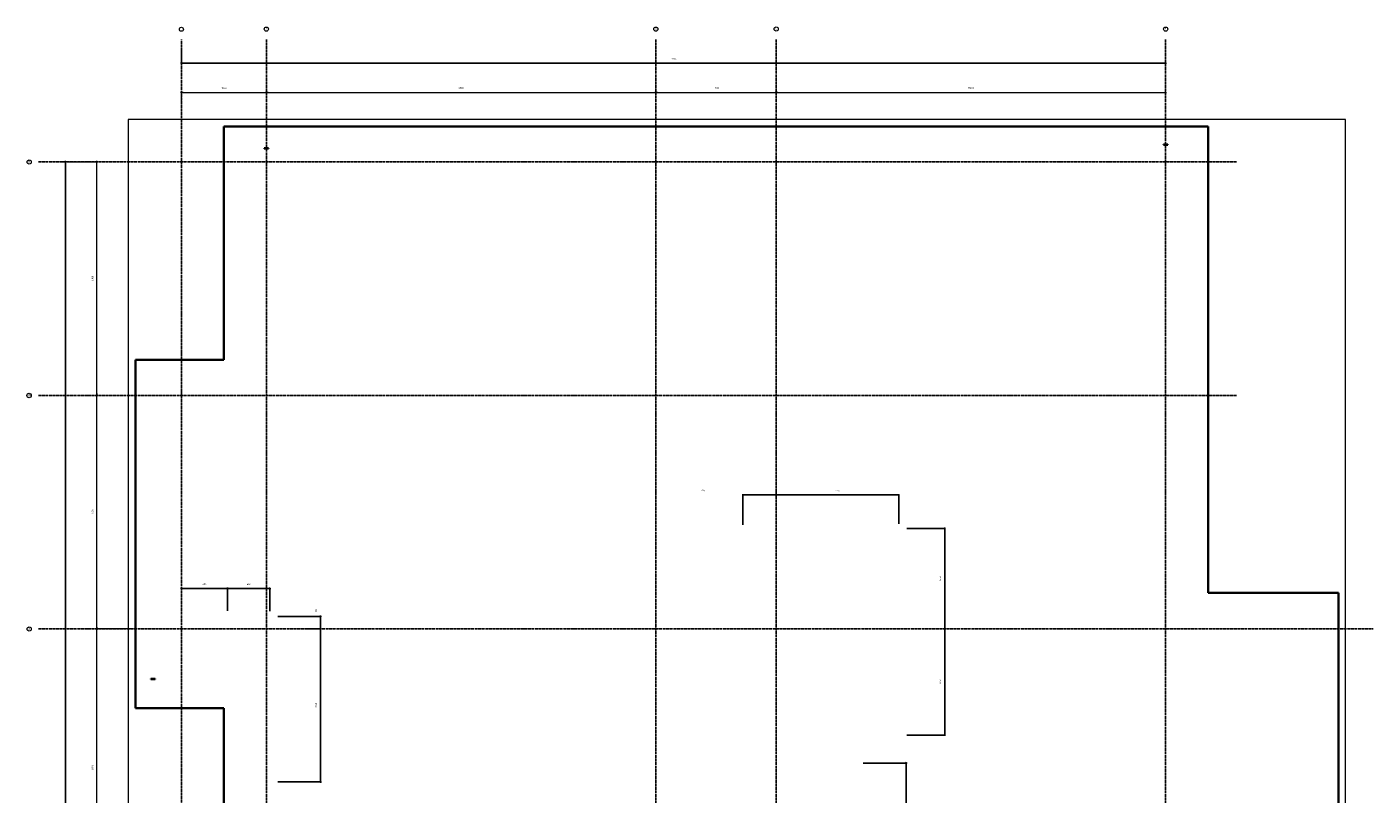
# Model space of a CAD drawing. Header units: millimetres. Extents: x -3170 to 89801, y -74170 to 82422.
# Tile 11 of 105: x 27818 to 46830, y -1155 to 9687. Entities that reach past the tile are written whole.
import ezdxf

# ---------------------------------------------------------------- set-up
doc = ezdxf.new("R2010")
doc.units = ezdxf.units.MM
doc.header["$PDMODE"] = 65
for name, pattern in [('______11', [50, 40, -5, 0, -5]), ('______3', [50, 40, -10]), ('______5', [110, 80, -10, 10, -10])]:
    doc.linetypes.add(name, pattern=pattern)
for name, color, linetype, lineweight in [('Standard', 7, 'Continuous', 25), ('Балка_ общее', 7, '______3', 13), ('Размерная линия_ общее', 7, 'Continuous', 13)]:
    doc.layers.add(name, color=color, linetype=linetype, lineweight=lineweight)
doc.layers.add('Осевая линия_ общее', color=7, linetype='______5', lineweight=13, true_color=0xa0a0a0)
doc.styles.add('ISOCPEUR', font='ISOCPEUR')
doc.dimstyles.new('DIMSTYLE_17', dxfattribs={"dimtxt": 22, "dimasz": 25, "dimexe": 0, "dimexo": 0, "dimgap": 11, "dimtad": 2, "dimdec": 0, "dimrnd": 1, "dimzin": 12, "dimdsep": 46, "dimtxsty": 'ISOCPEUR', "dimblk1": 'ALL_ML_STRICH', "dimblk2": 'ALL_ML_STRICH', "dimsah": 1, "dimcen": 0, "dimclrd": 7, "dimclre": 256, "dimclrt": 7, "dimadec": 0, "dimazin": 0, "dimtfac": 1, "dimtdec": 0, "dimtix": 1, "dimtmove": 2, "dimatfit": 3, "dimfxl": 0, "dimtzin": 0, "dimlwd": 0, "dimlwe": -3, "dimarcsym": 0})
doc.dimstyles.new('DIMSTYLE_3', dxfattribs={"dimtxt": 22, "dimasz": 25, "dimexe": 0, "dimexo": 0, "dimgap": 11, "dimtad": 2, "dimdec": 0, "dimrnd": 5, "dimzin": 12, "dimdsep": 46, "dimtxsty": 'ISOCPEUR', "dimblk1": 'ALL_ML_STRICH', "dimblk2": 'ALL_ML_STRICH', "dimsah": 1, "dimcen": 0, "dimclrd": 7, "dimclre": 256, "dimclrt": 7, "dimadec": 0, "dimazin": 0, "dimtfac": 1, "dimtdec": 0, "dimtix": 1, "dimtmove": 2, "dimatfit": 3, "dimfxl": 0, "dimtzin": 0, "dimlwd": 0, "dimlwe": -3, "dimarcsym": 0})
doc.dimstyles.new('DIMSTYLE_5', dxfattribs={"dimtxt": 25, "dimasz": 25, "dimexe": 0, "dimexo": 0, "dimgap": 12.5, "dimtad": 2, "dimdec": 0, "dimrnd": 5, "dimzin": 12, "dimdsep": 46, "dimtxsty": 'ISOCPEUR', "dimblk1": 'ALL_ML_STRICH', "dimblk2": 'ALL_ML_STRICH', "dimsah": 1, "dimcen": 0, "dimclrd": 7, "dimclre": 256, "dimclrt": 7, "dimadec": 0, "dimazin": 0, "dimtfac": 1, "dimtdec": 0, "dimtix": 1, "dimtmove": 2, "dimatfit": 3, "dimfxl": 0, "dimtzin": 0, "dimlwd": 0, "dimlwe": -3, "dimarcsym": 0})

# ---------------------------------------------------------------- blocks, each defined once
blk = doc.blocks.new('ALL_ML_STRICH')
at = {"color": 0, "linetype": 'ByBlock', "lineweight": -2}
for p, q in [((-1, 0), (0.5, 0)), ((-0.3, -0.3), (0.3, 0.3)), ((0, -0.5), (0, 0.5))]:
    blk.add_line(p, q, dxfattribs=at)
blk = doc.blocks.new('*D50')
at = {"layer": 'DEFPOINTS', "color": 7, "linetype": 'Continuous', "lineweight": 13, "transparency": 33554687}
for p in [(30000, 8760), (31200, 8758), (30000, 8590)]:
    blk.add_point(p, dxfattribs=at)
at = {"layer": 'Балка_ общее', "color": 251, "linetype": 'Continuous', "lineweight": -2, "true_color": 0x656565, "transparency": 33554687}
for p, q in [((30000, 8600), (30000, 8760)), ((31200, 8768), (31200, 8760))]:
    blk.add_line(p, q, dxfattribs=at)
at = {"layer": 'Балка_ общее', "color": 7, "linetype": 'Continuous', "lineweight": -2, "transparency": 33554687}
blk.add_line((30000, 8760), (31200, 8760), dxfattribs=at)
at = {"layer": 'Балка_ общее', "color": 7, "linetype": 'Continuous', "lineweight": 13, "transparency": 33554687, "xscale": 25, "yscale": 25, "zscale": 25, "rotation": 180}
blk.add_blockref('ALL_ML_STRICH', (30000, 8760), dxfattribs=at)
at = {"layer": 'Балка_ общее', "color": 7, "linetype": 'Continuous', "lineweight": 13, "transparency": 33554687, "xscale": 25, "yscale": 25, "zscale": 25}
blk.add_blockref('ALL_ML_STRICH', (31200, 8760), dxfattribs=at)
at = {"layer": 'Балка_ общее', "color": 7, "linetype": 'Continuous', "lineweight": 13, "transparency": 33554687, "insert": (30604, 8823), "char_height": 25, "width": 100, "attachment_point": 5, "style": 'ISOCPEUR'}
blk.add_mtext('\\A1;{1200}', dxfattribs=at)
blk = doc.blocks.new('*D51')
at = {"layer": 'DEFPOINTS', "color": 7, "linetype": 'Continuous', "lineweight": 13, "transparency": 33554687}
for p in [(31200, 8760), (31200, 8758), (36700, 8799)]:
    blk.add_point(p, dxfattribs=at)
at = {"layer": 'Балка_ общее', "color": 251, "linetype": 'Continuous', "lineweight": -2, "true_color": 0x656565, "transparency": 33554687}
for p, q in [((31200, 8768), (31200, 8760)), ((36700, 8809), (36700, 8760))]:
    blk.add_line(p, q, dxfattribs=at)
at = {"layer": 'Балка_ общее', "color": 7, "linetype": 'Continuous', "lineweight": -2, "transparency": 33554687}
blk.add_line((31200, 8760), (36700, 8760), dxfattribs=at)
at = {"layer": 'Балка_ общее', "color": 7, "linetype": 'Continuous', "lineweight": 13, "transparency": 33554687, "xscale": 25, "yscale": 25, "zscale": 25, "rotation": 180}
blk.add_blockref('ALL_ML_STRICH', (31200, 8760), dxfattribs=at)
at = {"layer": 'Балка_ общее', "color": 7, "linetype": 'Continuous', "lineweight": 13, "transparency": 33554687, "xscale": 25, "yscale": 25, "zscale": 25}
blk.add_blockref('ALL_ML_STRICH', (36700, 8760), dxfattribs=at)
at = {"layer": 'Балка_ общее', "color": 7, "linetype": 'Continuous', "lineweight": 13, "transparency": 33554687, "insert": (33951, 8823), "char_height": 25, "width": 100, "attachment_point": 5, "style": 'ISOCPEUR'}
blk.add_mtext('\\A1;{5500}', dxfattribs=at)
blk = doc.blocks.new('*D52')
at = {"layer": 'DEFPOINTS', "color": 7, "linetype": 'Continuous', "lineweight": 13, "transparency": 33554687}
for p in [(36700, 8799), (36700, 8760), (38400, 8758)]:
    blk.add_point(p, dxfattribs=at)
at = {"layer": 'Балка_ общее', "color": 251, "linetype": 'Continuous', "lineweight": -2, "true_color": 0x656565, "transparency": 33554687}
for p, q in [((36700, 8809), (36700, 8760)), ((38400, 8768), (38400, 8760))]:
    blk.add_line(p, q, dxfattribs=at)
at = {"layer": 'Балка_ общее', "color": 7, "linetype": 'Continuous', "lineweight": -2, "transparency": 33554687}
blk.add_line((36700, 8760), (38400, 8760), dxfattribs=at)
at = {"layer": 'Балка_ общее', "color": 7, "linetype": 'Continuous', "lineweight": 13, "transparency": 33554687, "xscale": 25, "yscale": 25, "zscale": 25, "rotation": 180}
blk.add_blockref('ALL_ML_STRICH', (36700, 8760), dxfattribs=at)
at = {"layer": 'Балка_ общее', "color": 7, "linetype": 'Continuous', "lineweight": 13, "transparency": 33554687, "xscale": 25, "yscale": 25, "zscale": 25}
blk.add_blockref('ALL_ML_STRICH', (38400, 8760), dxfattribs=at)
at = {"layer": 'Балка_ общее', "color": 7, "linetype": 'Continuous', "lineweight": 13, "transparency": 33554687, "insert": (37554, 8823), "char_height": 25, "width": 100, "attachment_point": 5, "style": 'ISOCPEUR'}
blk.add_mtext('\\A1;{1700}', dxfattribs=at)
blk = doc.blocks.new('*D53')
at = {"layer": 'DEFPOINTS', "color": 7, "linetype": 'Continuous', "lineweight": 13, "transparency": 33554687}
for p in [(38400, 8760), (38400, 8758), (43900, 8716)]:
    blk.add_point(p, dxfattribs=at)
at = {"layer": 'Балка_ общее', "color": 251, "linetype": 'Continuous', "lineweight": -2, "true_color": 0x656565, "transparency": 33554687}
for p, q in [((38400, 8768), (38400, 8760)), ((43900, 8726), (43900, 8760))]:
    blk.add_line(p, q, dxfattribs=at)
at = {"layer": 'Балка_ общее', "color": 7, "linetype": 'Continuous', "lineweight": -2, "transparency": 33554687}
blk.add_line((38400, 8760), (43900, 8760), dxfattribs=at)
at = {"layer": 'Балка_ общее', "color": 7, "linetype": 'Continuous', "lineweight": 13, "transparency": 33554687, "xscale": 25, "yscale": 25, "zscale": 25, "rotation": 180}
blk.add_blockref('ALL_ML_STRICH', (38400, 8760), dxfattribs=at)
at = {"layer": 'Балка_ общее', "color": 7, "linetype": 'Continuous', "lineweight": 13, "transparency": 33554687, "xscale": 25, "yscale": 25, "zscale": 25}
blk.add_blockref('ALL_ML_STRICH', (43900, 8760), dxfattribs=at)
at = {"layer": 'Балка_ общее', "color": 7, "linetype": 'Continuous', "lineweight": 13, "transparency": 33554687, "insert": (41151, 8823), "char_height": 25, "width": 100, "attachment_point": 5, "style": 'ISOCPEUR'}
blk.add_mtext('\\A1;{5500}', dxfattribs=at)
blk = doc.blocks.new('*D57')
at = {"layer": 'DEFPOINTS', "color": 7, "linetype": 'Continuous', "lineweight": 13, "transparency": 33554687}
for p in [(29294, 1180), (28217, -2740), (28807, -2740)]:
    blk.add_point(p, dxfattribs=at)
at = {"layer": 'Балка_ общее', "color": 251, "linetype": 'Continuous', "lineweight": -2, "true_color": 0x656565, "transparency": 33554687}
for p, q in [((29284, 1180), (28807, 1180)), ((28807, -2740), (28807, -2740))]:
    blk.add_line(p, q, dxfattribs=at)
at = {"layer": 'Балка_ общее', "color": 7, "linetype": 'Continuous', "lineweight": -2, "transparency": 33554687}
blk.add_line((28807, -2740), (28807, 1180), dxfattribs=at)
at = {"layer": 'Балка_ общее', "color": 7, "linetype": 'Continuous', "lineweight": 13, "transparency": 33554687, "xscale": 25, "yscale": 25, "zscale": 25}
for p, rotation in [((28807, 1180), 90), ((28807, -2740), 270)]:
    blk.add_blockref('ALL_ML_STRICH', p, dxfattribs=dict(at, rotation=rotation))
at = {"layer": 'Балка_ общее', "color": 7, "linetype": 'Continuous', "lineweight": 13, "transparency": 33554687, "insert": (28744, -779), "char_height": 25, "width": 100, "attachment_point": 5, "rotation": 90, "style": 'ISOCPEUR'}
blk.add_mtext('\\A1;{3920}', dxfattribs=at)
blk = doc.blocks.new('*D58')
at = {"layer": 'DEFPOINTS', "color": 7, "linetype": 'Continuous', "lineweight": 13, "transparency": 33554687}
for p in [(28217, 4480), (28807, 1180), (29294, 1180)]:
    blk.add_point(p, dxfattribs=at)
at = {"layer": 'Балка_ общее', "color": 251, "linetype": 'Continuous', "lineweight": -2, "true_color": 0x656565, "transparency": 33554687}
for p, q in [((28807, 4480), (28807, 4480)), ((29284, 1180), (28807, 1180))]:
    blk.add_line(p, q, dxfattribs=at)
at = {"layer": 'Балка_ общее', "color": 7, "linetype": 'Continuous', "lineweight": -2, "transparency": 33554687}
blk.add_line((28807, 1180), (28807, 4480), dxfattribs=at)
at = {"layer": 'Балка_ общее', "color": 7, "linetype": 'Continuous', "lineweight": 13, "transparency": 33554687, "xscale": 25, "yscale": 25, "zscale": 25}
for p, rotation in [((28807, 4480), 90), ((28807, 1180), 270)]:
    blk.add_blockref('ALL_ML_STRICH', p, dxfattribs=dict(at, rotation=rotation))
at = {"layer": 'Балка_ общее', "color": 7, "linetype": 'Continuous', "lineweight": 13, "transparency": 33554687, "insert": (28744, 2831), "char_height": 25, "width": 100, "attachment_point": 5, "rotation": 90, "style": 'ISOCPEUR'}
blk.add_mtext('\\A1;{3300}', dxfattribs=at)
blk = doc.blocks.new('*D59')
at = {"layer": 'DEFPOINTS', "color": 7, "linetype": 'Continuous', "lineweight": 13, "transparency": 33554687}
for p in [(28424, 7780), (28217, 4480), (28807, 4480)]:
    blk.add_point(p, dxfattribs=at)
at = {"layer": 'Балка_ общее', "color": 251, "linetype": 'Continuous', "lineweight": -2, "true_color": 0x656565, "transparency": 33554687}
for p, q in [((28414, 7780), (28807, 7780)), ((28807, 4480), (28807, 4480))]:
    blk.add_line(p, q, dxfattribs=at)
at = {"layer": 'Балка_ общее', "color": 7, "linetype": 'Continuous', "lineweight": -2, "transparency": 33554687}
blk.add_line((28807, 4480), (28807, 7780), dxfattribs=at)
at = {"layer": 'Балка_ общее', "color": 7, "linetype": 'Continuous', "lineweight": 13, "transparency": 33554687, "xscale": 25, "yscale": 25, "zscale": 25}
for p, rotation in [((28807, 7780), 90), ((28807, 4480), 270)]:
    blk.add_blockref('ALL_ML_STRICH', p, dxfattribs=dict(at, rotation=rotation))
at = {"layer": 'Балка_ общее', "color": 7, "linetype": 'Continuous', "lineweight": 13, "transparency": 33554687, "insert": (28744, 6131), "char_height": 25, "width": 100, "attachment_point": 5, "rotation": 90, "style": 'ISOCPEUR'}
blk.add_mtext('\\A1;{3300}', dxfattribs=at)
blk = doc.blocks.new('*D222')
at = {"layer": 'DEFPOINTS', "color": 7, "linetype": 'Continuous', "lineweight": 13, "transparency": 33554687}
for p in [(31679, 1180), (31261, -983), (31964, -983)]:
    blk.add_point(p, dxfattribs=at)
at = {"layer": 'Размерная линия_ общее', "color": 253, "linetype": 'Continuous', "lineweight": -2, "true_color": 0xa0a0a0, "transparency": 33554687}
for p, q in [((31779, 1180), (31964, 1180)), ((31361, -983), (31964, -983))]:
    blk.add_line(p, q, dxfattribs=at)
at = {"layer": 'Размерная линия_ общее', "color": 7, "linetype": 'Continuous', "lineweight": -2, "transparency": 33554687}
blk.add_line((31964, -983), (31964, 1180), dxfattribs=at)
at = {"layer": 'Размерная линия_ общее', "color": 7, "linetype": 'Continuous', "lineweight": 13, "transparency": 33554687, "xscale": 25, "yscale": 25, "zscale": 25}
for p, rotation in [((31964, 1180), 90), ((31964, -983), 270)]:
    blk.add_blockref('ALL_ML_STRICH', p, dxfattribs=dict(at, rotation=rotation))
at = {"layer": 'Размерная линия_ общее', "color": 7, "linetype": 'Continuous', "lineweight": 13, "transparency": 33554687, "insert": (31903, 102), "char_height": 22, "width": 88, "attachment_point": 5, "rotation": 90, "style": 'ISOCPEUR'}
blk.add_mtext('\\A1;{2165}', dxfattribs=at)
blk = doc.blocks.new('*D223')
at = {"layer": 'DEFPOINTS', "color": 7, "linetype": 'Continuous', "lineweight": 13, "transparency": 33554687}
for p in [(31261, 1357), (31679, 1180), (31964, 1180)]:
    blk.add_point(p, dxfattribs=at)
at = {"layer": 'Размерная линия_ общее', "color": 253, "linetype": 'Continuous', "lineweight": -2, "true_color": 0xa0a0a0, "transparency": 33554687}
for p, q in [((31361, 1357), (31964, 1357)), ((31779, 1180), (31964, 1180))]:
    blk.add_line(p, q, dxfattribs=at)
at = {"layer": 'Размерная линия_ общее', "color": 7, "linetype": 'Continuous', "lineweight": -2, "transparency": 33554687}
blk.add_line((31964, 1180), (31964, 1357), dxfattribs=at)
at = {"layer": 'Размерная линия_ общее', "color": 7, "linetype": 'Continuous', "lineweight": 13, "transparency": 33554687, "xscale": 25, "yscale": 25, "zscale": 25}
for p, rotation in [((31964, 1357), 90), ((31964, 1180), 270)]:
    blk.add_blockref('ALL_ML_STRICH', p, dxfattribs=dict(at, rotation=rotation))
at = {"layer": 'Размерная линия_ общее', "color": 7, "linetype": 'Continuous', "lineweight": 13, "transparency": 33554687, "insert": (31904, 1441), "char_height": 22, "width": 66, "attachment_point": 5, "rotation": 90, "style": 'ISOCPEUR'}
blk.add_mtext('\\A1;{175}', dxfattribs=at)
blk = doc.blocks.new('*D224')
at = {"layer": 'DEFPOINTS', "color": 7, "linetype": 'Continuous', "lineweight": 13, "transparency": 33554687}
for p in [(40758, 1180), (40143, -321), (40780, -321)]:
    blk.add_point(p, dxfattribs=at)
at = {"layer": 'Размерная линия_ общее', "color": 253, "linetype": 'Continuous', "lineweight": -2, "true_color": 0xa0a0a0, "transparency": 33554687}
for p, q in [((40780, 1180), (40780, 1180)), ((40243, -321), (40780, -321))]:
    blk.add_line(p, q, dxfattribs=at)
at = {"layer": 'Размерная линия_ общее', "color": 7, "linetype": 'Continuous', "lineweight": -2, "transparency": 33554687}
blk.add_line((40780, -321), (40780, 1180), dxfattribs=at)
at = {"layer": 'Размерная линия_ общее', "color": 7, "linetype": 'Continuous', "lineweight": 13, "transparency": 33554687, "xscale": 25, "yscale": 25, "zscale": 25}
for p, rotation in [((40780, 1180), 90), ((40780, -321), 270)]:
    blk.add_blockref('ALL_ML_STRICH', p, dxfattribs=dict(at, rotation=rotation))
at = {"layer": 'Размерная линия_ общее', "color": 7, "linetype": 'Continuous', "lineweight": 13, "transparency": 33554687, "insert": (40719, 433), "char_height": 22, "width": 88, "attachment_point": 5, "rotation": 90, "style": 'ISOCPEUR'}
blk.add_mtext('\\A1;{1500}', dxfattribs=at)
blk = doc.blocks.new('*D225')
at = {"layer": 'DEFPOINTS', "color": 7, "linetype": 'Continuous', "lineweight": 13, "transparency": 33554687}
for p in [(40143, 2599), (40758, 1180), (40780, 1180)]:
    blk.add_point(p, dxfattribs=at)
at = {"layer": 'Размерная линия_ общее', "color": 253, "linetype": 'Continuous', "lineweight": -2, "true_color": 0xa0a0a0, "transparency": 33554687}
for p, q in [((40243, 2599), (40780, 2599)), ((40780, 1180), (40780, 1180))]:
    blk.add_line(p, q, dxfattribs=at)
at = {"layer": 'Размерная линия_ общее', "color": 7, "linetype": 'Continuous', "lineweight": -2, "transparency": 33554687}
blk.add_line((40780, 1180), (40780, 2599), dxfattribs=at)
at = {"layer": 'Размерная линия_ общее', "color": 7, "linetype": 'Continuous', "lineweight": 13, "transparency": 33554687, "xscale": 25, "yscale": 25, "zscale": 25}
for p, rotation in [((40780, 2599), 90), ((40780, 1180), 270)]:
    blk.add_blockref('ALL_ML_STRICH', p, dxfattribs=dict(at, rotation=rotation))
at = {"layer": 'Размерная линия_ общее', "color": 7, "linetype": 'Continuous', "lineweight": 13, "transparency": 33554687, "insert": (40719, 1892), "char_height": 22, "width": 88, "attachment_point": 5, "rotation": 90, "style": 'ISOCPEUR'}
blk.add_mtext('\\A1;{1420}', dxfattribs=at)
blk = doc.blocks.new('*D226')
at = {"layer": 'DEFPOINTS', "color": 7, "linetype": 'Continuous', "lineweight": 13, "transparency": 33554687}
for p in [(37930, 3072), (38400, 3054), (37930, 2551)]:
    blk.add_point(p, dxfattribs=at)
at = {"layer": 'Размерная линия_ общее', "color": 253, "linetype": 'Continuous', "lineweight": -2, "true_color": 0xa0a0a0, "transparency": 33554687}
for p, q in [((37930, 2651), (37930, 3072)), ((38400, 3072), (38400, 3072))]:
    blk.add_line(p, q, dxfattribs=at)
at = {"layer": 'Размерная линия_ общее', "color": 7, "linetype": 'Continuous', "lineweight": -2, "transparency": 33554687}
blk.add_line((37930, 3072), (38400, 3072), dxfattribs=at)
at = {"layer": 'Размерная линия_ общее', "color": 7, "linetype": 'Continuous', "lineweight": 13, "transparency": 33554687, "xscale": 25, "yscale": 25, "zscale": 25, "rotation": 180}
blk.add_blockref('ALL_ML_STRICH', (37930, 3072), dxfattribs=at)
at = {"layer": 'Размерная линия_ общее', "color": 7, "linetype": 'Continuous', "lineweight": 13, "transparency": 33554687, "xscale": 25, "yscale": 25, "zscale": 25}
blk.add_blockref('ALL_ML_STRICH', (38400, 3072), dxfattribs=at)
at = {"layer": 'Размерная линия_ общее', "color": 7, "linetype": 'Continuous', "lineweight": 13, "transparency": 33554687, "insert": (37361, 3134), "char_height": 22, "width": 66, "attachment_point": 5, "style": 'ISOCPEUR'}
blk.add_mtext('\\A1;{470}', dxfattribs=at)
blk = doc.blocks.new('*D227')
at = {"layer": 'DEFPOINTS', "color": 7, "linetype": 'Continuous', "lineweight": 13, "transparency": 33554687}
for p in [(38400, 3072), (38400, 3054), (40130, 2562)]:
    blk.add_point(p, dxfattribs=at)
at = {"layer": 'Размерная линия_ общее', "color": 253, "linetype": 'Continuous', "lineweight": -2, "true_color": 0xa0a0a0, "transparency": 33554687}
for p, q in [((38400, 3072), (38400, 3072)), ((40130, 2662), (40130, 3072))]:
    blk.add_line(p, q, dxfattribs=at)
at = {"layer": 'Размерная линия_ общее', "color": 7, "linetype": 'Continuous', "lineweight": -2, "transparency": 33554687}
blk.add_line((38400, 3072), (40130, 3072), dxfattribs=at)
at = {"layer": 'Размерная линия_ общее', "color": 7, "linetype": 'Continuous', "lineweight": 13, "transparency": 33554687, "xscale": 25, "yscale": 25, "zscale": 25, "rotation": 180}
blk.add_blockref('ALL_ML_STRICH', (38400, 3072), dxfattribs=at)
at = {"layer": 'Размерная линия_ общее', "color": 7, "linetype": 'Continuous', "lineweight": 13, "transparency": 33554687, "xscale": 25, "yscale": 25, "zscale": 25}
blk.add_blockref('ALL_ML_STRICH', (40130, 3072), dxfattribs=at)
at = {"layer": 'Размерная линия_ общее', "color": 7, "linetype": 'Continuous', "lineweight": 13, "transparency": 33554687, "insert": (39269, 3133), "char_height": 22, "width": 88, "attachment_point": 5, "style": 'ISOCPEUR'}
blk.add_mtext('\\A1;{1730}', dxfattribs=at)
blk = doc.blocks.new('*D228')
at = {"layer": 'DEFPOINTS', "color": 7, "linetype": 'Continuous', "lineweight": 13, "transparency": 33554687}
for p in [(30000, 1750), (30000, 1728), (30650, 1333)]:
    blk.add_point(p, dxfattribs=at)
at = {"layer": 'Размерная линия_ общее', "color": 253, "linetype": 'Continuous', "lineweight": -2, "true_color": 0xa0a0a0, "transparency": 33554687}
for p, q in [((30000, 1750), (30000, 1750)), ((30650, 1433), (30650, 1750))]:
    blk.add_line(p, q, dxfattribs=at)
at = {"layer": 'Размерная линия_ общее', "color": 7, "linetype": 'Continuous', "lineweight": -2, "transparency": 33554687}
blk.add_line((30000, 1750), (30650, 1750), dxfattribs=at)
at = {"layer": 'Размерная линия_ общее', "color": 7, "linetype": 'Continuous', "lineweight": 13, "transparency": 33554687, "xscale": 25, "yscale": 25, "zscale": 25, "rotation": 180}
blk.add_blockref('ALL_ML_STRICH', (30000, 1750), dxfattribs=at)
at = {"layer": 'Размерная линия_ общее', "color": 7, "linetype": 'Continuous', "lineweight": 13, "transparency": 33554687, "xscale": 25, "yscale": 25, "zscale": 25}
blk.add_blockref('ALL_ML_STRICH', (30650, 1750), dxfattribs=at)
at = {"layer": 'Размерная линия_ общее', "color": 7, "linetype": 'Continuous', "lineweight": 13, "transparency": 33554687, "insert": (30326, 1811), "char_height": 22, "width": 66, "attachment_point": 5, "style": 'ISOCPEUR'}
blk.add_mtext('\\A1;{650}', dxfattribs=at)
blk = doc.blocks.new('*D229')
at = {"layer": 'DEFPOINTS', "color": 7, "linetype": 'Continuous', "lineweight": 13, "transparency": 33554687}
for p in [(30650, 1750), (30650, 1333), (31250, 1329)]:
    blk.add_point(p, dxfattribs=at)
at = {"layer": 'Размерная линия_ общее', "color": 253, "linetype": 'Continuous', "lineweight": -2, "true_color": 0xa0a0a0, "transparency": 33554687}
for p, q in [((30650, 1433), (30650, 1750)), ((31250, 1429), (31250, 1750))]:
    blk.add_line(p, q, dxfattribs=at)
at = {"layer": 'Размерная линия_ общее', "color": 7, "linetype": 'Continuous', "lineweight": -2, "transparency": 33554687}
blk.add_line((30650, 1750), (31250, 1750), dxfattribs=at)
at = {"layer": 'Размерная линия_ общее', "color": 7, "linetype": 'Continuous', "lineweight": 13, "transparency": 33554687, "xscale": 25, "yscale": 25, "zscale": 25, "rotation": 180}
blk.add_blockref('ALL_ML_STRICH', (30650, 1750), dxfattribs=at)
at = {"layer": 'Размерная линия_ общее', "color": 7, "linetype": 'Continuous', "lineweight": 13, "transparency": 33554687, "xscale": 25, "yscale": 25, "zscale": 25}
blk.add_blockref('ALL_ML_STRICH', (31250, 1750), dxfattribs=at)
at = {"layer": 'Размерная линия_ общее', "color": 7, "linetype": 'Continuous', "lineweight": 13, "transparency": 33554687, "insert": (30951, 1811), "char_height": 22, "width": 66, "attachment_point": 5, "style": 'ISOCPEUR'}
blk.add_mtext('\\A1;{600}', dxfattribs=at)
blk = doc.blocks.new('*D249')
at = {"layer": 'DEFPOINTS', "color": 7, "linetype": 'Continuous', "lineweight": 13, "transparency": 33554687}
for p in [(39528, -716), (40225, -2740), (40236, -2740)]:
    blk.add_point(p, dxfattribs=at)
at = {"layer": 'Размерная линия_ общее', "color": 253, "linetype": 'Continuous', "lineweight": -2, "true_color": 0xa0a0a0, "transparency": 33554687}
for p, q in [((39628, -716), (40236, -716)), ((40236, -2740), (40236, -2740))]:
    blk.add_line(p, q, dxfattribs=at)
at = {"layer": 'Размерная линия_ общее', "color": 7, "linetype": 'Continuous', "lineweight": -2, "transparency": 33554687}
blk.add_line((40236, -2740), (40236, -716), dxfattribs=at)
at = {"layer": 'Размерная линия_ общее', "color": 7, "linetype": 'Continuous', "lineweight": 13, "transparency": 33554687, "xscale": 25, "yscale": 25, "zscale": 25}
for p, rotation in [((40236, -716), 90), ((40236, -2740), 270)]:
    blk.add_blockref('ALL_ML_STRICH', p, dxfattribs=dict(at, rotation=rotation))
at = {"layer": 'Размерная линия_ общее', "color": 7, "linetype": 'Continuous', "lineweight": 13, "transparency": 33554687, "insert": (40175, -1727), "char_height": 22, "width": 88, "attachment_point": 5, "rotation": 90, "style": 'ISOCPEUR'}
blk.add_mtext('\\A1;{2025}', dxfattribs=at)
blk = doc.blocks.new('*D531')
at = {"layer": 'DEFPOINTS', "color": 7, "linetype": 'Continuous', "lineweight": 13, "transparency": 33554687}
for p in [(30000, 9456), (43900, 9380), (30000, 9173)]:
    blk.add_point(p, dxfattribs=at)
at = {"layer": 'Размерная линия_ общее', "color": 253, "linetype": 'Continuous', "lineweight": -2, "true_color": 0xa0a0a0, "transparency": 33554687}
for p, q in [((30000, 9356), (30000, 9173)), ((43900, 9173), (43900, 9173))]:
    blk.add_line(p, q, dxfattribs=at)
at = {"layer": 'Размерная линия_ общее', "color": 7, "linetype": 'Continuous', "lineweight": -2, "transparency": 33554687}
blk.add_line((30000, 9173), (43900, 9173), dxfattribs=at)
at = {"layer": 'Размерная линия_ общее', "color": 7, "linetype": 'Continuous', "lineweight": 13, "transparency": 33554687, "xscale": 25, "yscale": 25, "zscale": 25, "rotation": 180}
blk.add_blockref('ALL_ML_STRICH', (30000, 9173), dxfattribs=at)
at = {"layer": 'Размерная линия_ общее', "color": 7, "linetype": 'Continuous', "lineweight": 13, "transparency": 33554687, "xscale": 25, "yscale": 25, "zscale": 25}
blk.add_blockref('ALL_ML_STRICH', (43900, 9173), dxfattribs=at)
at = {"layer": 'Размерная линия_ общее', "color": 7, "linetype": 'Continuous', "lineweight": 13, "transparency": 33554687, "insert": (36953, 9234), "char_height": 22, "width": 110, "attachment_point": 5, "style": 'ISOCPEUR'}
blk.add_mtext('\\A1;{13900}', dxfattribs=at)
blk = doc.blocks.new('*D536')
at = {"layer": 'DEFPOINTS', "color": 7, "linetype": 'Continuous', "lineweight": 13, "transparency": 33554687}
for p in [(28414, 7780), (28150, -13260), (28364, -13260)]:
    blk.add_point(p, dxfattribs=at)
at = {"layer": 'Размерная линия_ общее', "color": 253, "linetype": 'Continuous', "lineweight": -2, "true_color": 0xa0a0a0, "transparency": 33554687}
for p, q in [((28314, 7780), (28364, 7780)), ((28364, -13260), (28364, -13260))]:
    blk.add_line(p, q, dxfattribs=at)
at = {"layer": 'Размерная линия_ общее', "color": 7, "linetype": 'Continuous', "lineweight": -2, "transparency": 33554687}
blk.add_line((28364, -13260), (28364, 7780), dxfattribs=at)
at = {"layer": 'Размерная линия_ общее', "color": 7, "linetype": 'Continuous', "lineweight": 13, "transparency": 33554687, "xscale": 25, "yscale": 25, "zscale": 25}
for p, rotation in [((28364, 7780), 90), ((28364, -13260), 270)]:
    blk.add_blockref('ALL_ML_STRICH', p, dxfattribs=dict(at, rotation=rotation))
at = {"layer": 'Размерная линия_ общее', "color": 7, "linetype": 'Continuous', "lineweight": 13, "transparency": 33554687, "insert": (28303, -2738), "char_height": 22, "width": 110, "attachment_point": 5, "rotation": 90, "style": 'ISOCPEUR'}
blk.add_mtext('\\A1;{21040}', dxfattribs=at)
blk = doc.blocks.new('СЛОЖНЫЙ_ОБЪЕКТ_2')
at = {"layer": 'Осевая линия_ общее', "color": 253, "linetype": '______11', "lineweight": -3, "true_color": 0xa0a0a0, "transparency": 33554687}
for p, q in [((30000, -14050), (30000, 9510)), ((31200, -14170), (31200, 9510)), ((36700, -14170), (36700, 9510)), ((38400, -14170), (38400, 9510)), ((43900, -14170), (43900, 9510)), ((27980, 7780), (44900, 7780)), ((27980, 4480), (44900, 4480)), ((27980, 1180), (46830, 1180))]:
    blk.add_line(p, q, dxfattribs=at)
at = {"layer": 'Осевая линия_ общее', "color": 7, "linetype": 'Continuous', "lineweight": 13, "transparency": 33554687}
for centre, radius in [((30000.2, 9653.4), 28.2), ((31200.2, 9655.5), 29.2), ((36700.2, 9655.5), 29.2), ((38400.1, 9656.8), 29.9), ((43900.2, 9655.5), 29.2), ((27850.4, 7778.1), 29.9), ((27849.5, 4478.1), 31), ((27850.4, 1178), 29.9)]:
    blk.add_circle(centre, radius, dxfattribs=at)
at = {"layer": 'Осевая линия_ общее', "color": 7, "linetype": 'Continuous', "lineweight": 13, "transparency": 33554687, "char_height": 30, "attachment_point": 7, "style": 'ISOCPEUR'}
for s, insert, width in [('\\W0.56;1', (29992.7, 9640.4), 23.333), ('\\W0.78;2', (31189.7, 9642.5), 32.641), ('\\W0.78;3', (36689.7, 9642.5), 32.641), ('\\W0.80;4', (38388.1, 9643.8), 35.983), ('\\W0.78;5', (43889.7, 9642.5), 32.641), ('\\W0.80;Я', (27838.4, 7765), 35.983), ('\\W0.83;Ю', (27835.2, 4465), 40.887), ('\\W0.80;Э', (27838.4, 1165), 35.983)]:
    blk.add_mtext(s, dxfattribs=dict(at, insert=insert, width=width))
at = {"layer": 'Балка_ общее', "color": 7, "linetype": 'Continuous', "lineweight": 13, "transparency": 33554687}
for base, p1, p2, picture, middle in [((31200, 8760.5), (30000, 8600), (31200, 8767.8), '*D50', (30603.7, 8823)), ((36700, 8760.5), (31200, 8767.8), (36700, 8809.4), '*D51', (33951.2, 8823)), ((38400, 8760.5), (36700, 8809.4), (38400, 8767.8), '*D52', (37553.7, 8823)), ((43900, 8760.5), (38400, 8767.8), (43900, 8726.2), '*D53', (41151.2, 8823))]:
    dim = blk.add_linear_dim(base=base, p1=p1, p2=p2, dimstyle='DIMSTYLE_5', override={"dimpost": '<>', "dimclrd": 7, "dimclre": 251, "dimclrt": 7, "dimlwd": 0, "dimlwe": 65533}, dxfattribs=at)
    dim.commit()
    dim.dimension.update_dxf_attribs({"geometry": picture, "text_midpoint": middle, "dimtype": 160})
for base, p1, p2, picture, middle in [((28806.9, 7780), (28806.9, 4480), (28413.8, 7780), '*D59', (28744.4, 6131.3)), ((28806.9, 4480), (29283.5, 1180), (28806.9, 4480), '*D58', (28744.4, 2831.3)), ((28806.9, 1180), (28806.9, -2740), (29283.5, 1180), '*D57', (28744.4, -778.7))]:
    dim = blk.add_linear_dim(base=base, p1=p1, p2=p2, angle=90, dimstyle='DIMSTYLE_5', override={"dimpost": '<>', "dimclrd": 7, "dimclre": 251, "dimclrt": 7, "dimlwd": 0, "dimlwe": 65533}, dxfattribs=at)
    dim.commit()
    dim.dimension.update_dxf_attribs({"geometry": picture, "text_midpoint": middle, "dimtype": 160})

msp = doc.modelspace()

# ---------------------------------------------------------------- linework, layer by layer
at = {"color": 7, "linetype": 'Continuous', "lineweight": 35, "transparency": 33554687}
for p, q in [((43870, 8020), (43870, 8023.1)), ((43870, 8023.1), (43930, 8023.1)), ((43870, 8020), (43930, 8020)), ((43930, 8023.1), (43930, 8020)), ((31170, 7970), (31170, 7973.1)), ((31170, 7973.1), (31230, 7973.1)), ((31170, 7970), (31230, 7970)), ((31230, 7973.1), (31230, 7970)), ((29570, 470), (29570, 473.1)), ((29570, 473.1), (29630, 473.1)), ((29570, 470), (29630, 470)), ((29630, 473.1), (29630, 470))]:
    msp.add_line(p, q, dxfattribs=at)
at = {"layer": 'Standard', "color": 7, "linetype": 'Continuous', "lineweight": 18, "transparency": 33554687}
msp.add_lwpolyline([(29250, -13460), (46440, -13460), (46440, 8380), (29250, 8380), (29250, -13460)], dxfattribs=at)
at = {"layer": 'Размерная линия_ общее', "color": 7, "linetype": 'Continuous', "lineweight": 35, "transparency": 33554687}
for p, q in [((30600, 4980), (30600, 8280)), ((30600, 8280), (44500, 8280)), ((44500, 8280), (44500, 1690)), ((29350, 60), (29350, 4980)), ((29350, 4980), (30600, 4980)), ((44500, 1690), (46340, 1690)), ((46340, 1690), (46340, -7170)), ((30600, 60), (29350, 60)), ((30600, -5540), (30600, 60))]:
    msp.add_line(p, q, dxfattribs=at)

# ---------------------------------------------------------------- block references
at = {"layer": 'Балка_ общее', "color": 7, "linetype": 'Continuous', "lineweight": 13, "transparency": 33554687}
msp.add_blockref('СЛОЖНЫЙ_ОБЪЕКТ_2', (0, 0), dxfattribs=at)

# ---------------------------------------------------------------- dimensions: what is measured, and where the dimension line sits
at = {"layer": 'Размерная линия_ общее', "color": 7, "linetype": 'Continuous', "lineweight": 13, "transparency": 33554687}
for base, p1, p2, dimstyle, picture, middle in [((43900, 9173.5), (30000, 9355.9), (43900, 9173.5), 'DIMSTYLE_17', '*D531', (36953.3, 9234.5)), ((38400, 3072.1), (37930.4, 2650.9), (38400, 3072.1), 'DIMSTYLE_3', '*D226', (37361.4, 3133.9)), ((40130.4, 3072.1), (38400, 3072.1), (40130.4, 2662.4), 'DIMSTYLE_3', '*D227', (39268.5, 3133.1)), ((30649.9, 1750.4), (30000, 1750.4), (30649.9, 1432.6), 'DIMSTYLE_3', '*D228', (30326.1, 1811.4)), ((31249.9, 1750.4), (30649.9, 1432.6), (31249.9, 1428.9), 'DIMSTYLE_3', '*D229', (30951, 1811.4))]:
    dim = msp.add_linear_dim(base=base, p1=p1, p2=p2, dimstyle=dimstyle, override={"dimpost": '<>', "dimclrd": 7, "dimclre": 253, "dimclrt": 7, "dimlwd": 0, "dimlwe": 65533}, dxfattribs=at)
    dim.commit()
    dim.dimension.update_dxf_attribs({"geometry": picture, "text_midpoint": middle, "dimtype": 160})
for base, p1, p2, dimstyle, picture, middle in [((28364.4, 7780), (28364.4, -13260), (28313.8, 7780), 'DIMSTYLE_17', '*D536', (28303.4, -2737.8)), ((40780.2, 2599.2), (40780.2, 1180), (40242.9, 2599.2), 'DIMSTYLE_3', '*D225', (40719.2, 1891.8)), ((31964.3, 1357.4), (31778.6, 1180), (31360.9, 1357.4), 'DIMSTYLE_3', '*D223', (31903.6, 1440.6)), ((31964.3, 1180), (31360.9, -982.6), (31778.6, 1180), 'DIMSTYLE_3', '*D222', (31903.3, 102)), ((40780.2, 1180), (40242.9, -320.8), (40780.2, 1180), 'DIMSTYLE_3', '*D224', (40719.2, 432.9)), ((40236, -716.2), (40236, -2740), (39628.2, -716.2), 'DIMSTYLE_3', '*D249', (40175, -1727))]:
    dim = msp.add_linear_dim(base=base, p1=p1, p2=p2, angle=90, dimstyle=dimstyle, override={"dimpost": '<>', "dimclrd": 7, "dimclre": 253, "dimclrt": 7, "dimlwd": 0, "dimlwe": 65533}, dxfattribs=at)
    dim.commit()
    dim.dimension.update_dxf_attribs({"geometry": picture, "text_midpoint": middle, "dimtype": 160})

doc.saveas('drawing.dxf')
